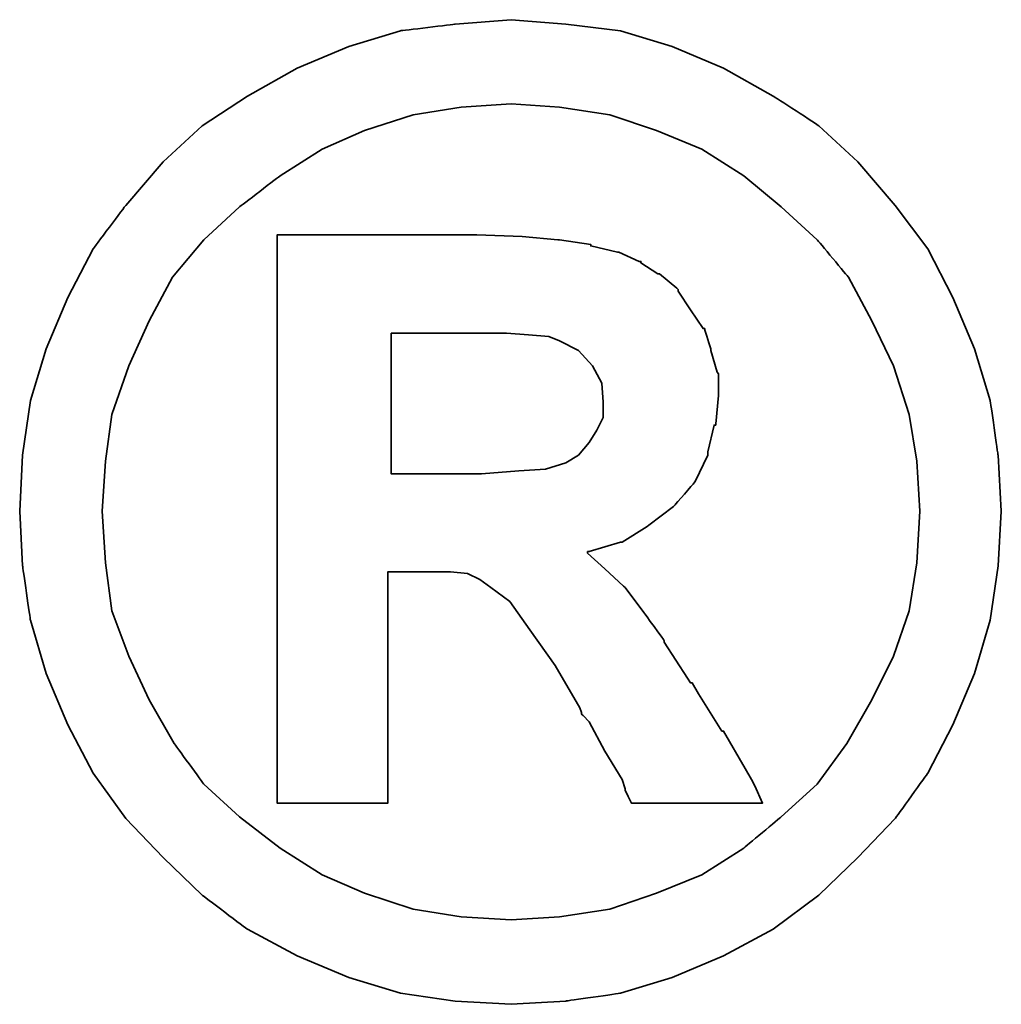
# Model space of a CAD drawing. Header units: millimetres. Extents: x 1 to 262, y 61 to 167.
# Tile 48 of 51: x 222.15 to 223.31, y 97.01 to 98.17. Entities that reach past the tile are written whole.
import ezdxf

# ---------------------------------------------------------------- set-up
doc = ezdxf.new("R2010")
doc.units = ezdxf.units.MM
doc.layers.add('DIM', color=4, linetype='Continuous')
doc.layers.add('layer 1', color=7, linetype='Continuous')

# ---------------------------------------------------------------- blocks, each defined once
blk = doc.blocks.new('TBI MOTION logo(完整正式版)')
at = {"layer": 'layer 1', "color": 22, "lineweight": 35}
for points, knots in [([(81.20634, 4.98624), (81.20634, 4.98624), (81.18649, 5.32862), (81.18649, 5.32862), (81.18649, 5.32862), (81.18649, 5.32862), (81.13886, 5.66206), (81.13886, 5.66206), (81.13886, 5.66206), (81.13886, 5.66206), (81.04359, 5.97764), (81.04359, 5.97764), (81.04359, 5.97764), (81.04359, 5.97764), (80.91061, 6.29124), (80.91061, 6.29124), (80.91061, 6.29124), (80.91061, 6.29124), (80.75778, 6.58697), (80.75778, 6.58697), (80.75778, 6.58697), (80.75778, 6.58697), (80.5593, 6.85294), (80.5593, 6.85294), (80.5593, 6.85294), (80.5593, 6.85294), (80.33105, 7.1189), (80.33105, 7.1189), (80.33105, 7.1189), (80.33105, 7.1189), (80.09287, 7.33921), (80.09287, 7.33921), (80.09287, 7.33921), (80.09287, 7.33921), (79.815, 7.51982), (79.815, 7.51982), (79.815, 7.51982), (79.815, 7.51982), (79.51133, 7.69051), (79.51133, 7.69051), (79.51133, 7.69051), (79.51133, 7.69051), (79.19773, 7.8235), (79.19773, 7.8235), (79.19773, 7.8235), (79.19773, 7.8235), (78.88215, 7.91877), (78.88215, 7.91877), (78.88215, 7.91877), (78.88215, 7.91877), (78.54871, 7.95846), (78.54871, 7.95846), (78.54871, 7.95846), (78.54871, 7.95846), (78.21526, 7.98625), (78.21526, 7.98625), (78.21526, 7.98625), (78.21526, 7.98625), (77.87388, 7.95846), (77.87388, 7.95846), (77.87388, 7.95846), (77.87388, 7.95846), (77.54044, 7.91877), (77.54044, 7.91877), (77.54044, 7.91877), (77.54044, 7.91877), (77.22485, 7.8235), (77.22485, 7.8235), (77.22485, 7.8235), (77.22485, 7.8235), (76.91027, 7.69051), (76.91027, 7.69051), (76.91027, 7.69051), (76.91027, 7.69051), (76.6056, 7.51982), (76.6056, 7.51982), (76.6056, 7.51982), (76.6056, 7.51982), (76.32972, 7.33921), (76.32972, 7.33921), (76.32972, 7.33921), (76.32972, 7.33921), (76.09154, 7.1189), (76.09154, 7.1189), (76.09154, 7.1189), (76.09154, 7.1189), (75.86329, 6.85294), (75.86329, 6.85294), (75.86329, 6.85294), (75.86329, 6.85294), (75.66382, 6.58697), (75.66382, 6.58697), (75.66382, 6.58697), (75.66382, 6.58697), (75.51099, 6.29124), (75.51099, 6.29124), (75.51099, 6.29124), (75.51099, 6.29124), (75.37702, 5.97764), (75.37702, 5.97764), (75.37702, 5.97764), (75.37702, 5.97764), (75.28175, 5.66206), (75.28175, 5.66206), (75.28175, 5.66206), (75.28175, 5.66206), (75.23411, 5.32862), (75.23411, 5.32862), (75.23411, 5.32862), (75.23411, 5.32862), (75.21625, 4.98624), (75.21625, 4.98624), (75.21625, 4.98624), (75.21625, 4.98624), (75.23411, 4.6528), (75.23411, 4.6528), (75.23411, 4.6528), (75.23411, 4.6528), (75.28175, 4.32035), (75.28175, 4.32035), (75.28175, 4.32035), (75.28175, 4.32035), (75.37702, 3.99583), (75.37702, 3.99583), (75.37702, 3.99583), (75.37702, 3.99583), (75.51099, 3.68224), (75.51099, 3.68224), (75.51099, 3.68224), (75.51099, 3.68224), (75.66382, 3.38749), (75.66382, 3.38749), (75.66382, 3.38749), (75.66382, 3.38749), (75.86329, 3.10963), (75.86329, 3.10963), (75.86329, 3.10963), (75.86329, 3.10963), (76.09154, 2.87145), (76.09154, 2.87145), (76.09154, 2.87145), (76.09154, 2.87145), (76.32972, 2.6432), (76.32972, 2.6432), (76.32972, 2.6432), (76.32972, 2.6432), (76.6056, 2.43381), (76.6056, 2.43381), (76.6056, 2.43381), (76.6056, 2.43381), (76.91027, 2.27205), (76.91027, 2.27205), (76.91027, 2.27205), (76.91027, 2.27205), (77.22485, 2.13906), (77.22485, 2.13906), (77.22485, 2.13906), (77.22485, 2.13906), (77.54044, 2.0438), (77.54044, 2.0438), (77.54044, 2.0438), (77.54044, 2.0438), (77.87388, 1.99616), (77.87388, 1.99616), (77.87388, 1.99616), (77.87388, 1.99616), (78.21526, 1.97631), (78.21526, 1.97631), (78.21526, 1.97631), (78.21526, 1.97631), (78.54871, 1.99616), (78.54871, 1.99616), (78.54871, 1.99616), (78.54871, 1.99616), (78.88215, 2.0438), (78.88215, 2.0438), (78.88215, 2.0438), (78.88215, 2.0438), (79.19773, 2.13906), (79.19773, 2.13906), (79.19773, 2.13906), (79.19773, 2.13906), (79.51133, 2.27205), (79.51133, 2.27205), (79.51133, 2.27205), (79.51133, 2.27205), (79.815, 2.43381), (79.815, 2.43381), (79.815, 2.43381), (79.815, 2.43381), (80.09287, 2.6432), (80.09287, 2.6432), (80.09287, 2.6432), (80.09287, 2.6432), (80.33105, 2.87145), (80.33105, 2.87145), (80.33105, 2.87145), (80.33105, 2.87145), (80.5593, 3.10963), (80.5593, 3.10963), (80.5593, 3.10963), (80.5593, 3.10963), (80.75778, 3.38749), (80.75778, 3.38749), (80.75778, 3.38749), (80.75778, 3.38749), (80.91061, 3.68224), (80.91061, 3.68224), (80.91061, 3.68224), (80.91061, 3.68224), (81.04359, 3.99583), (81.04359, 3.99583), (81.04359, 3.99583), (81.04359, 3.99583), (81.13886, 4.32035), (81.13886, 4.32035), (81.13886, 4.32035), (81.13886, 4.32035), (81.18649, 4.6528), (81.18649, 4.6528), (81.18649, 4.6528), (81.18649, 4.6528), (81.20634, 4.98624), (81.20634, 4.98624)], [0, 0, 0, 0, 0.0178571, 0.0178571, 0.0178571, 0.0178572, 0.0357143, 0.0357143, 0.0357143, 0.0357143, 0.0535714, 0.0535714, 0.0535714, 0.0535714, 0.0714286, 0.0714286, 0.0714286, 0.0714286, 0.0892857, 0.0892857, 0.0892857, 0.0892857, 0.1071429, 0.1071429, 0.1071429, 0.1071429, 0.125, 0.125, 0.125, 0.125, 0.1428571, 0.1428571, 0.1428571, 0.1428572, 0.1607143, 0.1607143, 0.1607143, 0.1607143, 0.1785714, 0.1785714, 0.1785714, 0.1785714, 0.1964286, 0.1964286, 0.1964286, 0.1964286, 0.2142857, 0.2142857, 0.2142857, 0.2142857, 0.2321429, 0.2321429, 0.2321429, 0.2321429, 0.25, 0.25, 0.25, 0.25, 0.2678571, 0.2678571, 0.2678571, 0.2678572, 0.2857143, 0.2857143, 0.2857143, 0.2857143, 0.3035714, 0.3035714, 0.3035714, 0.3035714, 0.3214286, 0.3214286, 0.3214286, 0.3214286, 0.3392857, 0.3392857, 0.3392857, 0.3392857, 0.3571429, 0.3571429, 0.3571429, 0.3571429, 0.375, 0.375, 0.375, 0.375, 0.3928571, 0.3928571, 0.3928571, 0.3928572, 0.4107143, 0.4107143, 0.4107143, 0.4107143, 0.4285714, 0.4285714, 0.4285714, 0.4285714, 0.4464286, 0.4464286, 0.4464286, 0.4464286, 0.4642857, 0.4642857, 0.4642857, 0.4642857, 0.4821429, 0.4821429, 0.4821429, 0.4821429, 0.5, 0.5, 0.5, 0.5, 0.5178571, 0.5178571, 0.5178571, 0.5178572, 0.5357143, 0.5357143, 0.5357143, 0.5357143, 0.5535714, 0.5535714, 0.5535714, 0.5535714, 0.5714286, 0.5714286, 0.5714286, 0.5714286, 0.5892857, 0.5892857, 0.5892857, 0.5892857, 0.6071429, 0.6071429, 0.6071429, 0.6071429, 0.625, 0.625, 0.625, 0.625, 0.6428571, 0.6428571, 0.6428571, 0.6428572, 0.6607143, 0.6607143, 0.6607143, 0.6607143, 0.6785714, 0.6785714, 0.6785714, 0.6785714, 0.6964286, 0.6964286, 0.6964286, 0.6964286, 0.7142857, 0.7142857, 0.7142857, 0.7142857, 0.7321429, 0.7321429, 0.7321429, 0.7321429, 0.75, 0.75, 0.75, 0.75, 0.7678571, 0.7678571, 0.7678571, 0.7678572, 0.7857143, 0.7857143, 0.7857143, 0.7857143, 0.8035714, 0.8035714, 0.8035714, 0.8035714, 0.8214286, 0.8214286, 0.8214286, 0.8214286, 0.8392857, 0.8392857, 0.8392857, 0.8392857, 0.8571429, 0.8571429, 0.8571429, 0.8571429, 0.875, 0.875, 0.875, 0.875, 0.8928571, 0.8928571, 0.8928571, 0.8928572, 0.9107143, 0.9107143, 0.9107143, 0.9107143, 0.9285714, 0.9285714, 0.9285714, 0.9285714, 0.9464286, 0.9464286, 0.9464286, 0.9464286, 0.9642857, 0.9642857, 0.9642857, 0.9642857, 0.9821429, 0.9821429, 0.9821429, 0.9821429, 1, 1, 1, 1]), ([(80.71014, 4.98624), (80.71014, 4.98624), (80.69129, 5.29091), (80.69129, 5.29091), (80.69129, 5.29091), (80.69129, 5.29091), (80.64464, 5.57672), (80.64464, 5.57672), (80.64464, 5.57672), (80.64464, 5.57672), (80.54937, 5.87245), (80.54937, 5.87245), (80.54937, 5.87245), (80.54937, 5.87245), (80.41639, 6.14833), (80.41639, 6.14833), (80.41639, 6.14833), (80.41639, 6.14833), (80.27349, 6.41429), (80.27349, 6.41429), (80.27349, 6.41429), (80.27349, 6.41429), (80.08295, 6.64255), (80.08295, 6.64255), (80.08295, 6.64255), (80.08295, 6.64255), (79.86264, 6.84301), (79.86264, 6.84301), (79.86264, 6.84301), (79.86264, 6.84301), (79.63439, 7.03355), (79.63439, 7.03355), (79.63439, 7.03355), (79.63439, 7.03355), (79.37835, 7.1963), (79.37835, 7.1963), (79.37835, 7.1963), (79.37835, 7.1963), (79.10246, 7.30944), (79.10246, 7.30944), (79.10246, 7.30944), (79.10246, 7.30944), (78.81665, 7.40471), (78.81665, 7.40471), (78.81665, 7.40471), (78.81665, 7.40471), (78.511, 7.45234), (78.511, 7.45234), (78.511, 7.45234), (78.511, 7.45234), (78.21526, 7.47219), (78.21526, 7.47219), (78.21526, 7.47219), (78.21526, 7.47219), (77.9106, 7.45234), (77.9106, 7.45234), (77.9106, 7.45234), (77.9106, 7.45234), (77.61685, 7.40471), (77.61685, 7.40471), (77.61685, 7.40471), (77.61685, 7.40471), (77.32012, 7.30944), (77.32012, 7.30944), (77.32012, 7.30944), (77.32012, 7.30944), (77.06309, 7.1963), (77.06309, 7.1963), (77.06309, 7.1963), (77.06309, 7.1963), (76.80606, 7.03355), (76.80606, 7.03355), (76.80606, 7.03355), (76.80606, 7.03355), (76.55797, 6.84301), (76.55797, 6.84301), (76.55797, 6.84301), (76.55797, 6.84301), (76.34063, 6.64255), (76.34063, 6.64255), (76.34063, 6.64255), (76.34063, 6.64255), (76.1491, 6.41429), (76.1491, 6.41429), (76.1491, 6.41429), (76.1491, 6.41429), (76.0062, 6.14833), (76.0062, 6.14833), (76.0062, 6.14833), (76.0062, 6.14833), (75.88314, 5.87245), (75.88314, 5.87245), (75.88314, 5.87245), (75.88314, 5.87245), (75.77794, 5.57672), (75.77794, 5.57672), (75.77794, 5.57672), (75.77794, 5.57672), (75.73924, 5.29091), (75.73924, 5.29091), (75.73924, 5.29091), (75.73924, 5.29091), (75.72039, 4.98624), (75.72039, 4.98624), (75.72039, 4.98624), (75.72039, 4.98624), (75.73924, 4.67165), (75.73924, 4.67165), (75.73924, 4.67165), (75.73924, 4.67165), (75.77794, 4.37791), (75.77794, 4.37791), (75.77794, 4.37791), (75.77794, 4.37791), (75.88314, 4.10102), (75.88314, 4.10102), (75.88314, 4.10102), (75.88314, 4.10102), (76.0062, 3.83407), (76.0062, 3.83407), (76.0062, 3.83407), (76.0062, 3.83407), (76.15902, 3.56811), (76.15902, 3.56811), (76.15902, 3.56811), (76.15902, 3.56811), (76.34063, 3.32001), (76.34063, 3.32001), (76.34063, 3.32001), (76.34063, 3.32001), (76.55797, 3.11955), (76.55797, 3.11955), (76.55797, 3.11955), (76.55797, 3.11955), (76.80606, 2.92901), (76.80606, 2.92901), (76.80606, 2.92901), (76.80606, 2.92901), (77.06309, 2.76725), (77.06309, 2.76725), (77.06309, 2.76725), (77.06309, 2.76725), (77.32012, 2.65412), (77.32012, 2.65412), (77.32012, 2.65412), (77.32012, 2.65412), (77.61685, 2.55786), (77.61685, 2.55786), (77.61685, 2.55786), (77.61685, 2.55786), (77.9106, 2.51022), (77.9106, 2.51022), (77.9106, 2.51022), (77.9106, 2.51022), (78.21526, 2.49137), (78.21526, 2.49137), (78.21526, 2.49137), (78.21526, 2.49137), (78.511, 2.51022), (78.511, 2.51022), (78.511, 2.51022), (78.511, 2.51022), (78.81665, 2.55786), (78.81665, 2.55786), (78.81665, 2.55786), (78.81665, 2.55786), (79.10246, 2.65412), (79.10246, 2.65412), (79.10246, 2.65412), (79.10246, 2.65412), (79.37835, 2.76725), (79.37835, 2.76725), (79.37835, 2.76725), (79.37835, 2.76725), (79.63439, 2.92901), (79.63439, 2.92901), (79.63439, 2.92901), (79.63439, 2.92901), (79.86264, 3.11955), (79.86264, 3.11955), (79.86264, 3.11955), (79.86264, 3.11955), (80.08295, 3.32001), (80.08295, 3.32001), (80.08295, 3.32001), (80.08295, 3.32001), (80.26356, 3.56811), (80.26356, 3.56811), (80.26356, 3.56811), (80.26356, 3.56811), (80.41639, 3.83407), (80.41639, 3.83407), (80.41639, 3.83407), (80.41639, 3.83407), (80.54937, 4.10102), (80.54937, 4.10102), (80.54937, 4.10102), (80.54937, 4.10102), (80.64464, 4.37791), (80.64464, 4.37791), (80.64464, 4.37791), (80.64464, 4.37791), (80.69129, 4.67165), (80.69129, 4.67165), (80.69129, 4.67165), (80.69129, 4.67165), (80.71014, 4.98624), (80.71014, 4.98624)], [0, 0, 0, 0, 0.0192308, 0.0192308, 0.0192308, 0.0192308, 0.0384615, 0.0384615, 0.0384615, 0.0384615, 0.0576923, 0.0576923, 0.0576923, 0.0576923, 0.0769231, 0.0769231, 0.0769231, 0.0769231, 0.0961538, 0.0961538, 0.0961538, 0.0961539, 0.1153846, 0.1153846, 0.1153846, 0.1153846, 0.1346154, 0.1346154, 0.1346154, 0.1346154, 0.1538462, 0.1538462, 0.1538462, 0.1538462, 0.1730769, 0.1730769, 0.1730769, 0.1730769, 0.1923077, 0.1923077, 0.1923077, 0.1923077, 0.2115385, 0.2115385, 0.2115385, 0.2115385, 0.2307692, 0.2307692, 0.2307692, 0.2307692, 0.25, 0.25, 0.25, 0.25, 0.2692308, 0.2692308, 0.2692308, 0.2692308, 0.2884615, 0.2884615, 0.2884615, 0.2884615, 0.3076923, 0.3076923, 0.3076923, 0.3076923, 0.3269231, 0.3269231, 0.3269231, 0.3269231, 0.3461538, 0.3461538, 0.3461538, 0.3461539, 0.3653846, 0.3653846, 0.3653846, 0.3653846, 0.3846154, 0.3846154, 0.3846154, 0.3846154, 0.4038462, 0.4038462, 0.4038462, 0.4038462, 0.4230769, 0.4230769, 0.4230769, 0.4230769, 0.4423077, 0.4423077, 0.4423077, 0.4423077, 0.4615385, 0.4615385, 0.4615385, 0.4615385, 0.4807692, 0.4807692, 0.4807692, 0.4807692, 0.5, 0.5, 0.5, 0.5, 0.5192308, 0.5192308, 0.5192308, 0.5192308, 0.5384615, 0.5384615, 0.5384615, 0.5384615, 0.5576923, 0.5576923, 0.5576923, 0.5576923, 0.5769231, 0.5769231, 0.5769231, 0.5769231, 0.5961538, 0.5961538, 0.5961538, 0.5961539, 0.6153846, 0.6153846, 0.6153846, 0.6153846, 0.6346154, 0.6346154, 0.6346154, 0.6346154, 0.6538462, 0.6538462, 0.6538462, 0.6538462, 0.6730769, 0.6730769, 0.6730769, 0.6730769, 0.6923077, 0.6923077, 0.6923077, 0.6923077, 0.7115385, 0.7115385, 0.7115385, 0.7115385, 0.7307692, 0.7307692, 0.7307692, 0.7307692, 0.75, 0.75, 0.75, 0.75, 0.7692308, 0.7692308, 0.7692308, 0.7692308, 0.7884615, 0.7884615, 0.7884615, 0.7884615, 0.8076923, 0.8076923, 0.8076923, 0.8076923, 0.8269231, 0.8269231, 0.8269231, 0.8269231, 0.8461538, 0.8461538, 0.8461538, 0.8461539, 0.8653846, 0.8653846, 0.8653846, 0.8653846, 0.8846154, 0.8846154, 0.8846154, 0.8846154, 0.9038462, 0.9038462, 0.9038462, 0.9038462, 0.9230769, 0.9230769, 0.9230769, 0.9230769, 0.9423077, 0.9423077, 0.9423077, 0.9423077, 0.9615385, 0.9615385, 0.9615385, 0.9615385, 0.9807692, 0.9807692, 0.9807692, 0.9807692, 1, 1, 1, 1]), ([(76.78721, 3.2823), (76.78721, 3.2823), (76.78721, 3.32001), (76.78721, 3.32001), (76.78721, 3.32001), (76.78721, 3.32001), (76.78721, 3.42422), (76.78721, 3.42422), (76.78721, 3.42422), (76.78721, 3.42422), (76.78721, 3.59689), (76.78721, 3.59689), (76.78721, 3.59689), (76.78721, 3.59689), (76.78721, 3.80529), (76.78721, 3.80529), (76.78721, 3.80529), (76.78721, 3.80529), (76.78721, 4.0524), (76.78721, 4.0524), (76.78721, 4.0524), (76.78721, 4.0524), (76.78721, 4.32035), (76.78721, 4.32035), (76.78721, 4.32035), (76.78721, 4.32035), (76.78721, 4.92868), (76.78721, 4.92868), (76.78721, 4.92868), (76.78721, 4.92868), (76.78721, 5.53801), (76.78721, 5.53801), (76.78721, 5.53801), (76.78721, 5.53801), (76.78721, 5.82482), (76.78721, 5.82482), (76.78721, 5.82482), (76.78721, 5.82482), (76.78721, 6.07291), (76.78721, 6.07291), (76.78721, 6.07291), (76.78721, 6.07291), (76.78721, 6.30017), (76.78721, 6.30017), (76.78721, 6.30017), (76.78721, 6.30017), (76.78721, 6.45399), (76.78721, 6.45399), (76.78721, 6.45399), (76.78721, 6.45399), (76.78721, 6.5572), (76.78721, 6.5572), (76.78721, 6.5572), (76.78721, 6.5572), (76.78721, 6.59689), (76.78721, 6.59689), (76.78721, 6.59689), (76.78721, 6.59689), (76.78721, 6.67232), (76.78721, 6.67232), (76.78721, 6.67232), (76.78721, 6.67232), (76.8537, 6.67232), (76.8537, 6.67232), (76.8537, 6.67232), (76.8537, 6.67232), (76.87355, 6.67232), (76.87355, 6.67232), (76.87355, 6.67232), (76.87355, 6.67232), (76.91027, 6.67232), (76.91027, 6.67232), (76.91027, 6.67232), (76.91027, 6.67232), (77.04424, 6.67232), (77.04424, 6.67232), (77.04424, 6.67232), (77.04424, 6.67232), (77.22485, 6.67232), (77.22485, 6.67232), (77.22485, 6.67232), (77.22485, 6.67232), (77.43524, 6.67232), (77.43524, 6.67232), (77.43524, 6.67232), (77.43524, 6.67232), (77.65357, 6.67232), (77.65357, 6.67232), (77.65357, 6.67232), (77.65357, 6.67232), (77.82625, 6.67232), (77.82625, 6.67232), (77.82625, 6.67232), (77.82625, 6.67232), (77.94037, 6.67232), (77.94037, 6.67232), (77.94037, 6.67232), (77.94037, 6.67232), (77.97709, 6.67232), (77.97709, 6.67232), (77.97709, 6.67232), (77.97709, 6.67232), (77.99694, 6.67232), (77.99694, 6.67232), (77.99694, 6.67232), (77.99694, 6.67232), (78.00686, 6.67232), (78.00686, 6.67232), (78.00686, 6.67232), (78.00686, 6.67232), (78.28275, 6.6624), (78.28275, 6.6624), (78.28275, 6.6624), (78.28275, 6.6624), (78.50107, 6.64255), (78.50107, 6.64255), (78.50107, 6.64255), (78.50107, 6.64255), (78.511, 6.64255), (78.511, 6.64255), (78.511, 6.64255), (78.511, 6.64255), (78.70154, 6.61476), (78.70154, 6.61476), (78.70154, 6.61476), (78.70154, 6.61476), (78.70154, 6.60483), (78.70154, 6.60483), (78.70154, 6.60483), (78.70154, 6.60483), (78.86429, 6.56713), (78.86429, 6.56713), (78.86429, 6.56713), (78.86429, 6.56713), (78.87223, 6.56713), (78.87223, 6.56713), (78.87223, 6.56713), (78.87223, 6.56713), (78.99727, 6.51056), (78.99727, 6.51056), (78.99727, 6.51056), (78.99727, 6.51056), (79.00719, 6.51056), (79.00719, 6.51056), (79.00719, 6.51056), (79.00719, 6.51056), (79.00719, 6.50162), (79.00719, 6.50162), (79.00719, 6.50162), (79.00719, 6.50162), (79.1104, 6.43415), (79.1104, 6.43415), (79.1104, 6.43415), (79.1104, 6.43415), (79.12132, 6.43415), (79.12132, 6.43415), (79.12132, 6.43415), (79.12132, 6.43415), (79.22552, 6.34781), (79.22552, 6.34781), (79.22552, 6.34781), (79.22552, 6.34781), (79.23544, 6.33888), (79.23544, 6.33888), (79.23544, 6.33888), (79.23544, 6.33888), (79.23544, 6.32895), (79.23544, 6.32895), (79.23544, 6.32895), (79.23544, 6.32895), (79.31087, 6.21483), (79.31087, 6.21483), (79.31087, 6.21483), (79.31087, 6.21483), (79.38629, 6.1007), (79.38629, 6.1007), (79.38629, 6.1007), (79.38629, 6.1007), (79.3972, 6.1007), (79.3972, 6.1007), (79.3972, 6.1007), (79.3972, 6.1007), (79.3972, 6.09078), (79.3972, 6.09078), (79.3972, 6.09078), (79.3972, 6.09078), (79.43392, 5.97764), (79.43392, 5.97764), (79.43392, 5.97764), (79.43392, 5.97764), (79.43392, 5.96772), (79.43392, 5.96772), (79.43392, 5.96772), (79.43392, 5.96772), (79.47362, 5.83474), (79.47362, 5.83474), (79.47362, 5.83474), (79.47362, 5.83474), (79.48156, 5.82482), (79.48156, 5.82482), (79.48156, 5.82482), (79.48156, 5.82482), (79.48156, 5.69977), (79.48156, 5.69977), (79.48156, 5.69977), (79.48156, 5.69977), (79.48156, 5.69183), (79.48156, 5.69183), (79.48156, 5.69183), (79.48156, 5.69183), (79.4637, 5.51915), (79.4637, 5.51915), (79.4637, 5.51915), (79.4637, 5.51915), (79.4637, 5.51122), (79.4637, 5.51122), (79.4637, 5.51122), (79.4637, 5.51122), (79.45377, 5.51122), (79.45377, 5.51122), (79.45377, 5.51122), (79.45377, 5.51122), (79.41507, 5.34847), (79.41507, 5.34847), (79.41507, 5.34847), (79.41507, 5.34847), (79.41507, 5.33854), (79.41507, 5.33854), (79.41507, 5.33854), (79.41507, 5.33854), (79.41507, 5.32862), (79.41507, 5.32862), (79.41507, 5.32862), (79.41507, 5.32862), (79.33865, 5.16785), (79.33865, 5.16785), (79.33865, 5.16785), (79.33865, 5.16785), (79.33071, 5.15693), (79.33071, 5.15693), (79.33071, 5.15693), (79.33071, 5.15693), (79.2156, 5.02495), (79.2156, 5.02495), (79.2156, 5.02495), (79.2156, 5.02495), (79.20567, 5.01502), (79.20567, 5.01502), (79.20567, 5.01502), (79.20567, 5.01502), (79.05483, 4.89991), (79.05483, 4.89991), (79.05483, 4.89991), (79.05483, 4.89991), (79.04491, 4.89197), (79.04491, 4.89197), (79.04491, 4.89197), (79.04491, 4.89197), (78.89208, 4.7967), (78.89208, 4.7967), (78.89208, 4.7967), (78.89208, 4.7967), (78.88215, 4.7967), (78.88215, 4.7967), (78.88215, 4.7967), (78.88215, 4.7967), (78.69161, 4.73913), (78.69161, 4.73913), (78.69161, 4.73913), (78.69161, 4.73913), (78.68169, 4.73913), (78.68169, 4.73913), (78.68169, 4.73913), (78.68169, 4.73913), (78.68169, 4.72921), (78.68169, 4.72921), (78.68169, 4.72921), (78.68169, 4.72921), (78.78688, 4.63394), (78.78688, 4.63394), (78.78688, 4.63394), (78.78688, 4.63394), (78.902, 4.52875), (78.902, 4.52875), (78.902, 4.52875), (78.902, 4.52875), (78.91093, 4.52081), (78.91093, 4.52081), (78.91093, 4.52081), (78.91093, 4.52081), (79.02506, 4.36798), (79.02506, 4.36798), (79.02506, 4.36798), (79.02506, 4.36798), (79.1501, 4.1953), (79.1501, 4.1953), (79.1501, 4.1953), (79.1501, 4.1953), (79.1501, 4.18736), (79.1501, 4.18736), (79.1501, 4.18736), (79.1501, 4.18736), (79.29201, 3.96705), (79.29201, 3.96705), (79.29201, 3.96705), (79.29201, 3.96705), (79.31087, 3.93828), (79.31087, 3.93828), (79.31087, 3.93828), (79.31087, 3.93828), (79.32079, 3.93828), (79.32079, 3.93828), (79.32079, 3.93828), (79.32079, 3.93828), (79.3585, 3.87178), (79.3585, 3.87178), (79.3585, 3.87178), (79.3585, 3.87178), (79.50141, 3.64353), (79.50141, 3.64353), (79.50141, 3.64353), (79.50141, 3.64353), (79.51133, 3.64353), (79.51133, 3.64353), (79.51133, 3.64353), (79.51133, 3.64353), (79.64431, 3.41528), (79.64431, 3.41528), (79.64431, 3.41528), (79.64431, 3.41528), (79.68202, 3.3478), (79.68202, 3.3478), (79.68202, 3.3478), (79.68202, 3.3478), (79.70187, 3.31009), (79.70187, 3.31009), (79.70187, 3.31009), (79.70187, 3.31009), (79.7495, 3.2049), (79.7495, 3.2049), (79.7495, 3.2049), (79.7495, 3.2049), (79.64431, 3.2049), (79.64431, 3.2049), (79.64431, 3.2049), (79.64431, 3.2049), (79.62546, 3.2049), (79.62546, 3.2049), (79.62546, 3.2049), (79.62546, 3.2049), (79.53912, 3.2049), (79.53912, 3.2049), (79.53912, 3.2049), (79.53912, 3.2049), (79.31087, 3.2049), (79.31087, 3.2049), (79.31087, 3.2049), (79.31087, 3.2049), (79.08262, 3.2049), (79.08262, 3.2049), (79.08262, 3.2049), (79.08262, 3.2049), (79.00719, 3.2049), (79.00719, 3.2049), (79.00719, 3.2049), (79.00719, 3.2049), (78.98735, 3.2049), (78.98735, 3.2049), (78.98735, 3.2049), (78.98735, 3.2049), (78.94964, 3.2049), (78.94964, 3.2049), (78.94964, 3.2049), (78.94964, 3.2049), (78.92979, 3.24459), (78.92979, 3.24459), (78.92979, 3.24459), (78.92979, 3.24459), (78.91093, 3.2823), (78.91093, 3.2823), (78.91093, 3.2823), (78.91093, 3.2823), (78.91093, 3.29223), (78.91093, 3.29223), (78.91093, 3.29223), (78.91093, 3.29223), (78.89208, 3.3478), (78.89208, 3.3478), (78.89208, 3.3478), (78.89208, 3.3478), (78.78688, 3.52048), (78.78688, 3.52048), (78.78688, 3.52048), (78.78688, 3.52048), (78.69161, 3.7001), (78.69161, 3.7001), (78.69161, 3.7001), (78.69161, 3.7001), (78.6539, 3.7388), (78.6539, 3.7388), (78.6539, 3.7388), (78.6539, 3.7388), (78.64398, 3.74873), (78.64398, 3.74873), (78.64398, 3.74873), (78.64398, 3.74873), (78.64398, 3.75766), (78.64398, 3.75766), (78.64398, 3.75766), (78.64398, 3.75766), (78.63405, 3.78644), (78.63405, 3.78644), (78.63405, 3.78644), (78.63405, 3.78644), (78.48321, 4.04347), (78.48321, 4.04347), (78.48321, 4.04347), (78.48321, 4.04347), (78.33038, 4.2618), (78.33038, 4.2618), (78.33038, 4.2618), (78.33038, 4.2618), (78.20732, 4.43447), (78.20732, 4.43447), (78.20732, 4.43447), (78.20732, 4.43447), (78.09221, 4.52081), (78.09221, 4.52081), (78.09221, 4.52081), (78.09221, 4.52081), (78.02472, 4.56845), (78.02472, 4.56845), (78.02472, 4.56845), (78.02472, 4.56845), (77.9493, 4.60616), (77.9493, 4.60616), (77.9493, 4.60616), (77.9493, 4.60616), (77.8451, 4.61608), (77.8451, 4.61608), (77.8451, 4.61608), (77.8451, 4.61608), (77.71113, 4.61608), (77.71113, 4.61608), (77.71113, 4.61608), (77.71113, 4.61608), (77.69128, 4.61608), (77.69128, 4.61608), (77.69128, 4.61608), (77.69128, 4.61608), (77.67342, 4.61608), (77.67342, 4.61608), (77.67342, 4.61608), (77.67342, 4.61608), (77.5583, 4.61608), (77.5583, 4.61608), (77.5583, 4.61608), (77.5583, 4.61608), (77.46303, 4.61608), (77.46303, 4.61608), (77.46303, 4.61608), (77.46303, 4.61608), (77.46303, 4.54761), (77.46303, 4.54761), (77.46303, 4.54761), (77.46303, 4.54761), (77.46303, 4.47318), (77.46303, 4.47318), (77.46303, 4.47318), (77.46303, 4.47318), (77.46303, 4.24294), (77.46303, 4.24294), (77.46303, 4.24294), (77.46303, 4.24294), (77.46303, 3.99583), (77.46303, 3.99583), (77.46303, 3.99583), (77.46303, 3.99583), (77.46303, 3.72888), (77.46303, 3.72888), (77.46303, 3.72888), (77.46303, 3.72888), (77.46303, 3.51055), (77.46303, 3.51055), (77.46303, 3.51055), (77.46303, 3.51055), (77.46303, 3.42422), (77.46303, 3.42422), (77.46303, 3.42422), (77.46303, 3.42422), (77.46303, 3.35773), (77.46303, 3.35773), (77.46303, 3.35773), (77.46303, 3.35773), (77.46303, 3.30017), (77.46303, 3.30017), (77.46303, 3.30017), (77.46303, 3.30017), (77.46303, 3.2823), (77.46303, 3.2823), (77.46303, 3.2823), (77.46303, 3.2823), (77.46303, 3.2049), (77.46303, 3.2049), (77.46303, 3.2049), (77.46303, 3.2049), (77.39753, 3.2049), (77.39753, 3.2049), (77.39753, 3.2049), (77.39753, 3.2049), (77.37768, 3.2049), (77.37768, 3.2049), (77.37768, 3.2049), (77.37768, 3.2049), (77.32012, 3.2049), (77.32012, 3.2049), (77.32012, 3.2049), (77.32012, 3.2049), (77.12165, 3.2049), (77.12165, 3.2049), (77.12165, 3.2049), (77.12165, 3.2049), (76.94897, 3.2049), (76.94897, 3.2049), (76.94897, 3.2049), (76.94897, 3.2049), (76.8924, 3.2049), (76.8924, 3.2049), (76.8924, 3.2049), (76.8924, 3.2049), (76.8537, 3.2049), (76.8537, 3.2049), (76.8537, 3.2049), (76.8537, 3.2049), (76.78721, 3.2049), (76.78721, 3.2049), (76.78721, 3.2049), (76.78721, 3.2049), (76.78721, 3.2823), (76.78721, 3.2823)], [0, 0, 0, 0, 0.0074074, 0.0074074, 0.0074074, 0.0074074, 0.0148148, 0.0148148, 0.0148148, 0.0148148, 0.0222222, 0.0222222, 0.0222222, 0.0222222, 0.0296296, 0.0296296, 0.0296296, 0.0296296, 0.037037, 0.037037, 0.037037, 0.037037, 0.0444444, 0.0444444, 0.0444444, 0.0444445, 0.0518519, 0.0518519, 0.0518519, 0.0518519, 0.0592593, 0.0592593, 0.0592593, 0.0592593, 0.0666667, 0.0666667, 0.0666667, 0.0666667, 0.0740741, 0.0740741, 0.0740741, 0.0740741, 0.0814815, 0.0814815, 0.0814815, 0.0814815, 0.0888889, 0.0888889, 0.0888889, 0.0888889, 0.0962963, 0.0962963, 0.0962963, 0.0962963, 0.1037037, 0.1037037, 0.1037037, 0.1037037, 0.1111111, 0.1111111, 0.1111111, 0.1111111, 0.1185185, 0.1185185, 0.1185185, 0.1185185, 0.1259259, 0.1259259, 0.1259259, 0.1259259, 0.1333333, 0.1333333, 0.1333333, 0.1333333, 0.1407407, 0.1407407, 0.1407407, 0.1407408, 0.1481481, 0.1481481, 0.1481481, 0.1481482, 0.1555556, 0.1555556, 0.1555556, 0.1555556, 0.162963, 0.162963, 0.162963, 0.162963, 0.1703704, 0.1703704, 0.1703704, 0.1703704, 0.1777778, 0.1777778, 0.1777778, 0.1777778, 0.1851852, 0.1851852, 0.1851852, 0.1851852, 0.1925926, 0.1925926, 0.1925926, 0.1925926, 0.2, 0.2, 0.2, 0.2, 0.2074074, 0.2074074, 0.2074074, 0.2074074, 0.2148148, 0.2148148, 0.2148148, 0.2148148, 0.2222222, 0.2222222, 0.2222222, 0.2222222, 0.2296296, 0.2296296, 0.2296296, 0.2296296, 0.237037, 0.237037, 0.237037, 0.237037, 0.2444444, 0.2444444, 0.2444444, 0.2444445, 0.2518519, 0.2518519, 0.2518519, 0.2518519, 0.2592593, 0.2592593, 0.2592593, 0.2592593, 0.2666667, 0.2666667, 0.2666667, 0.2666667, 0.2740741, 0.2740741, 0.2740741, 0.2740741, 0.2814815, 0.2814815, 0.2814815, 0.2814815, 0.2888889, 0.2888889, 0.2888889, 0.2888889, 0.2962963, 0.2962963, 0.2962963, 0.2962963, 0.3037037, 0.3037037, 0.3037037, 0.3037037, 0.3111111, 0.3111111, 0.3111111, 0.3111111, 0.3185185, 0.3185185, 0.3185185, 0.3185185, 0.3259259, 0.3259259, 0.3259259, 0.3259259, 0.3333333, 0.3333333, 0.3333333, 0.3333333, 0.3407407, 0.3407407, 0.3407407, 0.3407408, 0.3481481, 0.3481481, 0.3481481, 0.3481482, 0.3555556, 0.3555556, 0.3555556, 0.3555556, 0.362963, 0.362963, 0.362963, 0.362963, 0.3703704, 0.3703704, 0.3703704, 0.3703704, 0.3777778, 0.3777778, 0.3777778, 0.3777778, 0.3851852, 0.3851852, 0.3851852, 0.3851852, 0.3925926, 0.3925926, 0.3925926, 0.3925926, 0.4, 0.4, 0.4, 0.4, 0.4074074, 0.4074074, 0.4074074, 0.4074074, 0.4148148, 0.4148148, 0.4148148, 0.4148148, 0.4222222, 0.4222222, 0.4222222, 0.4222222, 0.4296296, 0.4296296, 0.4296296, 0.4296296, 0.437037, 0.437037, 0.437037, 0.437037, 0.4444444, 0.4444444, 0.4444444, 0.4444445, 0.4518519, 0.4518519, 0.4518519, 0.4518519, 0.4592593, 0.4592593, 0.4592593, 0.4592593, 0.4666667, 0.4666667, 0.4666667, 0.4666667, 0.4740741, 0.4740741, 0.4740741, 0.4740741, 0.4814815, 0.4814815, 0.4814815, 0.4814815, 0.4888889, 0.4888889, 0.4888889, 0.4888889, 0.4962963, 0.4962963, 0.4962963, 0.4962963, 0.5037037, 0.5037037, 0.5037037, 0.5037037, 0.5111111, 0.5111111, 0.5111111, 0.5111111, 0.5185185, 0.5185185, 0.5185185, 0.5185185, 0.5259259, 0.5259259, 0.5259259, 0.5259259, 0.5333333, 0.5333333, 0.5333333, 0.5333333, 0.5407407, 0.5407407, 0.5407407, 0.5407408, 0.5481481, 0.5481481, 0.5481481, 0.5481482, 0.5555556, 0.5555556, 0.5555556, 0.5555556, 0.562963, 0.562963, 0.562963, 0.562963, 0.5703704, 0.5703704, 0.5703704, 0.5703704, 0.5777778, 0.5777778, 0.5777778, 0.5777778, 0.5851852, 0.5851852, 0.5851852, 0.5851852, 0.5925926, 0.5925926, 0.5925926, 0.5925926, 0.6, 0.6, 0.6, 0.6, 0.6074074, 0.6074074, 0.6074074, 0.6074074, 0.6148148, 0.6148148, 0.6148148, 0.6148148, 0.6222222, 0.6222222, 0.6222222, 0.6222222, 0.6296296, 0.6296296, 0.6296296, 0.6296296, 0.637037, 0.637037, 0.637037, 0.637037, 0.6444444, 0.6444444, 0.6444444, 0.6444445, 0.6518519, 0.6518519, 0.6518519, 0.6518519, 0.6592593, 0.6592593, 0.6592593, 0.6592593, 0.6666667, 0.6666667, 0.6666667, 0.6666667, 0.6740741, 0.6740741, 0.6740741, 0.6740741, 0.6814815, 0.6814815, 0.6814815, 0.6814815, 0.6888889, 0.6888889, 0.6888889, 0.6888889, 0.6962963, 0.6962963, 0.6962963, 0.6962963, 0.7037037, 0.7037037, 0.7037037, 0.7037037, 0.7111111, 0.7111111, 0.7111111, 0.7111111, 0.7185185, 0.7185185, 0.7185185, 0.7185185, 0.7259259, 0.7259259, 0.7259259, 0.7259259, 0.7333333, 0.7333333, 0.7333333, 0.7333333, 0.7407407, 0.7407407, 0.7407407, 0.7407408, 0.7481481, 0.7481481, 0.7481481, 0.7481482, 0.7555556, 0.7555556, 0.7555556, 0.7555556, 0.762963, 0.762963, 0.762963, 0.762963, 0.7703704, 0.7703704, 0.7703704, 0.7703704, 0.7777778, 0.7777778, 0.7777778, 0.7777778, 0.7851852, 0.7851852, 0.7851852, 0.7851852, 0.7925926, 0.7925926, 0.7925926, 0.7925926, 0.8, 0.8, 0.8, 0.8, 0.8074074, 0.8074074, 0.8074074, 0.8074074, 0.8148148, 0.8148148, 0.8148148, 0.8148148, 0.8222222, 0.8222222, 0.8222222, 0.8222222, 0.8296296, 0.8296296, 0.8296296, 0.8296296, 0.837037, 0.837037, 0.837037, 0.837037, 0.8444444, 0.8444444, 0.8444444, 0.8444445, 0.8518519, 0.8518519, 0.8518519, 0.8518519, 0.8592593, 0.8592593, 0.8592593, 0.8592593, 0.8666667, 0.8666667, 0.8666667, 0.8666667, 0.8740741, 0.8740741, 0.8740741, 0.8740741, 0.8814815, 0.8814815, 0.8814815, 0.8814815, 0.8888889, 0.8888889, 0.8888889, 0.8888889, 0.8962963, 0.8962963, 0.8962963, 0.8962963, 0.9037037, 0.9037037, 0.9037037, 0.9037037, 0.9111111, 0.9111111, 0.9111111, 0.9111111, 0.9185185, 0.9185185, 0.9185185, 0.9185185, 0.9259259, 0.9259259, 0.9259259, 0.9259259, 0.9333333, 0.9333333, 0.9333333, 0.9333333, 0.9407407, 0.9407407, 0.9407407, 0.9407408, 0.9481481, 0.9481481, 0.9481481, 0.9481482, 0.9555556, 0.9555556, 0.9555556, 0.9555556, 0.962963, 0.962963, 0.962963, 0.962963, 0.9703704, 0.9703704, 0.9703704, 0.9703704, 0.9777778, 0.9777778, 0.9777778, 0.9777778, 0.9851852, 0.9851852, 0.9851852, 0.9851852, 0.9925926, 0.9925926, 0.9925926, 0.9925926, 1, 1, 1, 1]), ([(77.48288, 6.07291), (77.48288, 6.07291), (77.48288, 5.99551), (77.48288, 5.99551), (77.48288, 5.99551), (77.48288, 5.99551), (77.48288, 5.82482), (77.48288, 5.82482), (77.48288, 5.82482), (77.48288, 5.82482), (77.48288, 5.63328), (77.48288, 5.63328), (77.48288, 5.63328), (77.48288, 5.63328), (77.48288, 5.46358), (77.48288, 5.46358), (77.48288, 5.46358), (77.48288, 5.46358), (77.48288, 5.29091), (77.48288, 5.29091), (77.48288, 5.29091), (77.48288, 5.29091), (77.48288, 5.21449), (77.48288, 5.21449), (77.48288, 5.21449), (77.48288, 5.21449), (77.50074, 5.21449), (77.50074, 5.21449), (77.50074, 5.21449), (77.50074, 5.21449), (77.71113, 5.21449), (77.71113, 5.21449), (77.71113, 5.21449), (77.71113, 5.21449), (77.94037, 5.21449), (77.94037, 5.21449), (77.94037, 5.21449), (77.94037, 5.21449), (78.01579, 5.21449), (78.01579, 5.21449), (78.01579, 5.21449), (78.01579, 5.21449), (78.03465, 5.21449), (78.03465, 5.21449), (78.03465, 5.21449), (78.03465, 5.21449), (78.2629, 5.23335), (78.2629, 5.23335), (78.2629, 5.23335), (78.2629, 5.23335), (78.42565, 5.24327), (78.42565, 5.24327), (78.42565, 5.24327), (78.42565, 5.24327), (78.54871, 5.28098), (78.54871, 5.28098), (78.54871, 5.28098), (78.54871, 5.28098), (78.62611, 5.32862), (78.62611, 5.32862), (78.62611, 5.32862), (78.62611, 5.32862), (78.69161, 5.40503), (78.69161, 5.40503), (78.69161, 5.40503), (78.69161, 5.40503), (78.73925, 5.48145), (78.73925, 5.48145), (78.73925, 5.48145), (78.73925, 5.48145), (78.77696, 5.55885), (78.77696, 5.55885), (78.77696, 5.55885), (78.77696, 5.55885), (78.77696, 5.65214), (78.77696, 5.65214), (78.77696, 5.65214), (78.77696, 5.65214), (78.76902, 5.76726), (78.76902, 5.76726), (78.76902, 5.76726), (78.76902, 5.76726), (78.71146, 5.87245), (78.71146, 5.87245), (78.71146, 5.87245), (78.71146, 5.87245), (78.62611, 5.96772), (78.62611, 5.96772), (78.62611, 5.96772), (78.62611, 5.96772), (78.511, 6.02528), (78.511, 6.02528), (78.511, 6.02528), (78.511, 6.02528), (78.44451, 6.05306), (78.44451, 6.05306), (78.44451, 6.05306), (78.44451, 6.05306), (78.32046, 6.06299), (78.32046, 6.06299), (78.32046, 6.06299), (78.32046, 6.06299), (78.18748, 6.07291), (78.18748, 6.07291), (78.18748, 6.07291), (78.18748, 6.07291), (77.99694, 6.07291), (77.99694, 6.07291), (77.99694, 6.07291), (77.99694, 6.07291), (77.97709, 6.07291), (77.97709, 6.07291), (77.97709, 6.07291), (77.97709, 6.07291), (77.90167, 6.07291), (77.90167, 6.07291), (77.90167, 6.07291), (77.90167, 6.07291), (77.69128, 6.07291), (77.69128, 6.07291), (77.69128, 6.07291), (77.69128, 6.07291), (77.50074, 6.07291), (77.50074, 6.07291), (77.50074, 6.07291), (77.50074, 6.07291), (77.48288, 6.07291), (77.48288, 6.07291)], [0, 0, 0, 0, 0.03125, 0.03125, 0.03125, 0.03125, 0.0625, 0.0625, 0.0625, 0.0625, 0.09375, 0.09375, 0.09375, 0.09375, 0.125, 0.125, 0.125, 0.125, 0.15625, 0.15625, 0.15625, 0.15625, 0.1875, 0.1875, 0.1875, 0.1875, 0.21875, 0.21875, 0.21875, 0.21875, 0.25, 0.25, 0.25, 0.25, 0.28125, 0.28125, 0.28125, 0.28125, 0.3125, 0.3125, 0.3125, 0.3125, 0.34375, 0.34375, 0.34375, 0.34375, 0.375, 0.375, 0.375, 0.375, 0.40625, 0.40625, 0.40625, 0.40625, 0.4375, 0.4375, 0.4375, 0.4375, 0.46875, 0.46875, 0.46875, 0.46875, 0.5, 0.5, 0.5, 0.5, 0.53125, 0.53125, 0.53125, 0.53125, 0.5625, 0.5625, 0.5625, 0.5625, 0.59375, 0.59375, 0.59375, 0.59375, 0.625, 0.625, 0.625, 0.625, 0.65625, 0.65625, 0.65625, 0.65625, 0.6875, 0.6875, 0.6875, 0.6875, 0.71875, 0.71875, 0.71875, 0.71875, 0.75, 0.75, 0.75, 0.75, 0.78125, 0.78125, 0.78125, 0.78125, 0.8125, 0.8125, 0.8125, 0.8125, 0.84375, 0.84375, 0.84375, 0.84375, 0.875, 0.875, 0.875, 0.875, 0.90625, 0.90625, 0.90625, 0.90625, 0.9375, 0.9375, 0.9375, 0.9375, 0.96875, 0.96875, 0.96875, 0.96875, 1, 1, 1, 1])]:
    blk.add_open_spline(points, degree=3, knots=knots, dxfattribs=at)

msp = doc.modelspace()

# ---------------------------------------------------------------- block references
at = {"layer": 'DIM', "color": 7, "xscale": 0.1927795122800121, "yscale": 0.1927795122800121, "zscale": 0.1927795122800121}
msp.add_blockref('TBI MOTION logo(完整正式版)', (207.654, 96.6328), dxfattribs=at)

doc.saveas('drawing.dxf')
